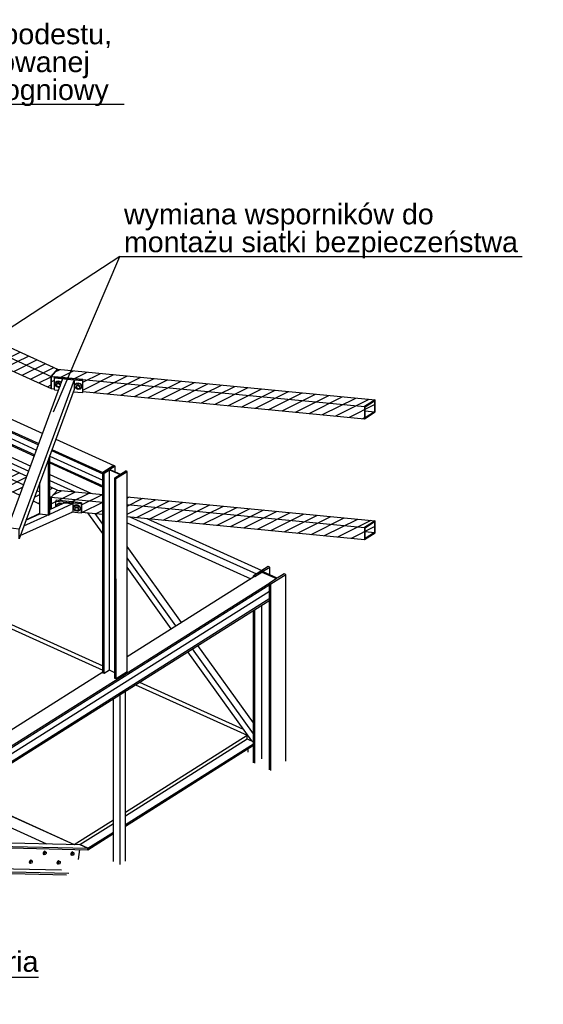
# Model space of a CAD drawing. Header units: millimetres. Extents: x 30 to 140409, y 21 to 10629.
# Tile 33 of 37: x 99561 to 103227, y 693 to 7585. Entities that reach past the tile are written whole.
import ezdxf

# ---------------------------------------------------------------- set-up
doc = ezdxf.new("R2010")
doc.units = ezdxf.units.MM
doc.styles.add('Arial', font='ARIAL.TTF', dxfattribs={"height": 0.2})
pattern_1 = [(26.565, (100143.35, 4207.98), (-56.1266, 28.0633), [])]
pattern_2 = [(26.565, (95038.09, 6308.27), (-56.1266, 28.0633), [])]
pattern_3 = [(26.565, (95869.993, 6778.32), (-56.1266, 28.0633), [])]

# ---------------------------------------------------------------- blocks, each defined once
blk = doc.blocks.new('Unknown-12 - 4897')
at = {"color": 5}
blk.add_line((98468.6, 882.7), (99691.6, 882.7), dxfattribs=at)
at = {"color": 5, "style": 'Arial'}
for s, height, p in [('Aksonometria', 143.262, (98468.6, 920.2)), ('1:50', 143.26, (98885.4, 695.2))]:
    blk.add_text(s, height=height, dxfattribs=at).set_placement(p)
blk = doc.blocks.new('Part-4901 - 4897')
at = {"color": 7}
for p, q in [((98737.7, 4833.1), (98769.4, 4853)), ((98737.7, 4825.4), (99624.5, 4424.9)), ((98769.4, 4853), (99637.7, 4460.9)), ((99771.1, 4400.6), (100059.8, 4270.3)), ((99771.1, 4358.7), (99941.6, 4281.7)), ((100332.6, 4105.1), (101218, 3705.3)), ((100450.8, 4093.7), (101256.8, 3729.7)), ((100312.5, 4063.5), (101178.7, 3672.3))]:
    blk.add_line(p, q, dxfattribs=at)
blk = doc.blocks.new('Bolt-5027 - 4897')
at = {"color": 7}
for p, q in [((99725.8, 1753.6), (99724.8, 1747.9)), ((99724.8, 1747.9), (99725.8, 1743.5)), ((99728.6, 1759.1), (99725.8, 1753.6)), ((99725.8, 1743.5), (99728.6, 1741.6)), ((99726.7, 1747.1), (99727.7, 1752.8)), ((99727.7, 1742.6), (99726.7, 1747.1)), ((99727.7, 1752.8), (99730.5, 1758.3)), ((99730.5, 1740.7), (99727.7, 1742.6)), ((99732.5, 1763), (99728.6, 1759.1)), ((99734.4, 1760.7), (99728.6, 1752.7)), ((99728.6, 1752.7), (99728.6, 1743.9)), ((99728.6, 1752.7), (99734.3, 1750.1)), ((99728.6, 1743.9), (99734.3, 1741.3)), ((99728.6, 1741.6), (99730.5, 1740.7)), ((99730.5, 1758.3), (99734.4, 1762.1)), ((99733.7, 1741.6), (99730.5, 1740.7)), ((99736.4, 1764), (99732.5, 1763)), ((99734.3, 1750.1), (99740.1, 1758.1)), ((99734.3, 1741.3), (99734.3, 1750.1)), ((99740.1, 1740.6), (99734.3, 1741.3)), ((99734.4, 1762.1), (99738.3, 1763.2)), ((99740.2, 1760), (99734.4, 1760.7)), ((99734.4, 1760.7), (99740.1, 1758.1)), ((99736.4, 1764), (99738.3, 1763.2)), ((99738.3, 1763.2), (99741.1, 1761.2)), ((99740.1, 1758.1), (99746, 1757.4)), ((99746, 1748.6), (99740.1, 1740.6)), ((99740.2, 1760), (99746, 1757.4)), ((99741.1, 1761.2), (99741.6, 1759.4)), ((99746, 1757.4), (99746, 1748.6))]:
    blk.add_line(p, q, dxfattribs=at)
blk = doc.blocks.new('Part-4899 - 4897')
at = {"color": 7}
for p, q in [((101300.9, 3757.6), (101197.6, 3692.4)), ((101261.8, 3722.2), (101310.9, 3753.1)), ((101364, 3676), (101261.8, 3722.2)), ((101310.9, 3753.1), (101300.9, 3757.6)), ((101310.9, 3700), (101310.9, 3753.1)), ((101197.6, 3692.4), (101207.5, 3688)), ((101197.6, 3684.2), (101197.6, 3692.4)), ((101207.5, 3688), (101256.6, 3718.9)), ((101256.6, 3718.9), (101358.9, 3672.7)), ((101256.6, 3718.1), (101256.6, 3718.9)), ((101358.9, 3672.7), (101309.8, 3641.8)), ((101319.7, 3637.3), (101423.1, 3702.4)), ((101413.1, 3706.9), (101364, 3676)), ((101423.1, 3702.4), (101413.1, 3706.9)), ((101423.2, 2394.1), (101423.1, 3702.4)), ((101309.8, 3641.8), (101319.7, 3637.3)), ((101309.8, 3533.5), (101309.8, 3629.1)), ((101319.8, 2328.9), (101319.7, 3637.3)), ((101309.9, 2333.4), (101309.8, 3520.9)), ((101197.7, 2384.1), (101197.6, 3450.2)), ((101207.7, 2379.6), (101207.5, 3456.4)), ((101256.8, 2410.5), (101256.6, 3487.4))]:
    blk.add_line(p, q, dxfattribs=at)
blk = doc.blocks.new('Bolt-5028 - 4897')
at = {"color": 7}
for p, q in [((99628.9, 1692.6), (99627.8, 1686.8)), ((99627.8, 1686.8), (99628.9, 1682.4)), ((99631.7, 1698.1), (99628.9, 1692.6)), ((99628.9, 1682.4), (99631.7, 1680.5)), ((99629.7, 1686), (99630.8, 1691.7)), ((99630.8, 1681.5), (99629.7, 1686)), ((99630.8, 1691.7), (99633.6, 1697.2)), ((99633.6, 1679.6), (99630.8, 1681.5)), ((99635.6, 1701.9), (99631.7, 1698.1)), ((99637.5, 1699.6), (99631.7, 1691.6)), ((99631.7, 1691.6), (99631.7, 1682.8)), ((99631.7, 1691.6), (99637.4, 1689)), ((99631.7, 1682.8), (99637.4, 1680.2)), ((99631.7, 1680.5), (99633.6, 1679.6)), ((99633.6, 1697.2), (99637.5, 1701)), ((99636.7, 1680.5), (99633.6, 1679.6)), ((99639.5, 1702.9), (99635.6, 1701.9)), ((99637.4, 1689), (99643.2, 1697.1)), ((99637.4, 1680.2), (99637.4, 1689)), ((99643.2, 1679.5), (99637.4, 1680.2)), ((99637.5, 1701), (99641.4, 1702.1)), ((99643.3, 1698.9), (99637.5, 1699.6)), ((99637.5, 1699.6), (99643.2, 1697.1)), ((99639.5, 1702.9), (99641.4, 1702.1)), ((99641.4, 1702.1), (99644.2, 1700.2)), ((99643.2, 1697.1), (99649, 1696.3)), ((99649, 1687.5), (99643.2, 1679.5)), ((99643.3, 1698.9), (99649, 1696.3)), ((99644.2, 1700.2), (99644.6, 1698.3)), ((99649, 1696.3), (99649, 1687.5))]:
    blk.add_line(p, q, dxfattribs=at)
blk = doc.blocks.new('Part-4900 - 4897')
at = {"color": 7}
for p, q in [((99006.9, 3575.7), (100143.5, 3062.4)), ((100399.2, 2946.9), (101125.9, 2618.8)), ((101154, 2550.2), (101197.7, 2530.4))]:
    blk.add_line(p, q, dxfattribs=at)
blk = doc.blocks.new('Part-4905 - 4897')
at = {"color": 7}
for p, q in [((98779.8, 3597.6), (97614.7, 2863.1)), ((98920.9, 3584), (100143.5, 3031.9)), ((100371, 2929.1), (101154, 2575.6)), ((97614.7, 2863.1), (98816.5, 2320.4)), ((97614.7, 2863.1), (97614.7, 2837.8)), ((97614.7, 2837.8), (98757.1, 2321.9)), ((100301, 2037.9), (101154, 2575.6)), ((101154, 2550.2), (101154, 2575.6)), ((100301, 2012.5), (101154, 2550.2)), ((99408.3, 2053.2), (99942.5, 1811.9)), ((99942.5, 1811.9), (100216.4, 1984.6)), ((99981.1, 1810.9), (100216.4, 1959.2)), ((99942.5, 1811.8), (99942.5, 1811.9))]:
    blk.add_line(p, q, dxfattribs=at)
blk = doc.blocks.new('Part-4910 - 4897')
at = {"color": 7}
for p, q in [((100216.5, 1691.2), (100216.3, 2831.6)), ((100300.9, 2884.9), (100262.1, 2860.5)), ((100262.1, 2860.5), (100262.3, 1670.5)), ((100301, 1695), (100300.9, 2884.9))]:
    blk.add_line(p, q, dxfattribs=at)
blk = doc.blocks.new('Part-4916 - 4897')
at = {"color": 7}
for p, q in [((100143.4, 3987.5), (100038.5, 4133.5)), ((100143.4, 4054.1), (100089.9, 4128.6)), ((100693.4, 3366.4), (100312.5, 3896.9)), ((100654.6, 3341.9), (100312.5, 3818.4)), ((100621.7, 3321.2), (100312.5, 3751.8)), ((101197.7, 2585.3), (100770.2, 3180.8)), ((101197.7, 2663.8), (100809, 3205.2)), ((101185.3, 2536.1), (100737.3, 3160.1)), ((101185.3, 2536.1), (101197.7, 2530.4))]:
    blk.add_line(p, q, dxfattribs=at)
blk = doc.blocks.new('Part-4917 - 4897')
at = {"color": 7}
for p, q in [((99771.1, 4160.6), (99773.9, 4161.9)), ((99605.7, 4084.9), (99701.4, 4131.8)), ((99685.3, 4118.5), (99701.4, 4126.4)), ((98791.3, 3685.8), (99475.9, 4021.4)), ((98800.6, 3684.9), (99473.7, 4014.8)), ((98914.2, 3674), (99446.7, 3935))]:
    blk.add_line(p, q, dxfattribs=at)
blk = doc.blocks.new('Part-4918 - 4897')
at = {"color": 7}
for p, q in [((100312.6, 3126.4), (101205.2, 3689)), ((101208.3, 3687.6), (101205.2, 3689)), ((101256.7, 3718.2), (101208.3, 3687.6)), ((101357.5, 3672.7), (101256.7, 3718.2)), ((101309, 3642.1), (101357.5, 3672.7)), ((101357.5, 3671.8), (101357.5, 3672.7)), ((101312.1, 3640.7), (97966.3, 1531.8)), ((97966.3, 1521.7), (101312.1, 3630.6)), ((97966.3, 1478.4), (101309.8, 3585.9)), ((101312.1, 3640.7), (101309, 3642.1)), ((101312.1, 3630.6), (101312.1, 3640.7)), ((101312.1, 3532.5), (97966.3, 1423.5)), ((97966.3, 1413.4), (101312.1, 3522.3)), ((101309, 3533.9), (101309.8, 3534.3)), ((101312.1, 3532.5), (101309, 3533.9)), ((101312.1, 3522.3), (101312.1, 3532.5)), ((97854.1, 1576.7), (100143.5, 3019.8)), ((97854.9, 1573.9), (97821.4, 1552.8)), ((97854.1, 1574.2), (97854.9, 1573.9))]:
    blk.add_line(p, q, dxfattribs=at)
blk = doc.blocks.new('Part-4920 - 4897')
at = {"color": 7}
for p, q in [((100143.3, 4415.5), (100220.9, 4464.4)), ((100143.5, 3011.5), (100143.3, 4415.5)), ((100143.3, 4415.5), (100151.7, 4411.7)), ((100151.7, 4411.7), (100188.4, 4434.8)), ((100151.9, 3007.7), (100151.7, 4411.7)), ((100188.6, 3030.8), (100188.4, 4434.8)), ((100188.4, 4434.8), (100263.2, 4401)), ((100229.3, 4460.6), (100192.6, 4437.5)), ((100192.6, 4437.5), (100267.4, 4403.7)), ((100229.3, 4460.6), (100220.9, 4464.4)), ((100229.3, 4420.9), (100229.3, 4460.6)), ((100234.9, 4374.1), (100312.4, 4423)), ((100267.4, 4403.7), (100304, 4426.8)), ((100312.4, 4423), (100304, 4426.8)), ((100312.6, 3019), (100312.4, 4423)), ((100226.5, 4377.9), (100263.2, 4401)), ((100226.7, 2973.9), (100226.5, 4377.9)), ((100226.5, 4377.9), (100234.9, 4374.1)), ((100235.1, 2970.1), (100234.9, 4374.1)), ((100151.9, 3007.7), (100143.5, 3011.5)), ((100188.6, 3030.8), (100151.9, 3007.7)), ((100226.7, 3013.6), (100188.6, 3030.8)), ((100235.1, 2970.1), (100226.7, 2973.9)), ((100312.6, 3019), (100235.1, 2970.1))]:
    blk.add_line(p, q, dxfattribs=at)
blk = doc.blocks.new('Part-4921 - 4897')
at = {"color": 7}
for p, q in [((97704.7, 5516.7), (98627.2, 5100.1)), ((97696.1, 5511.3), (98596.4, 5104.8)), ((98694.5, 5153.6), (98694.6, 5153.6)), ((98909.6, 4963.3), (99692.6, 4609.7)), ((98918.7, 4968.5), (99695.5, 4617.7)), ((99001.3, 5015.1), (99722, 4689.6)), ((98818.9, 4912.1), (99663.5, 4530.7)), ((98828.1, 4917.3), (99666.4, 4538.7)), ((98867.1, 4939.3), (99678.9, 4572.7)), ((99813.3, 4648.4), (100220.9, 4464.4)), ((99783.9, 4568.5), (100143.3, 4406.2)), ((99786.8, 4576.5), (100143.3, 4415.5)), ((99771.2, 4531), (100143.3, 4363)), ((99771.2, 4491.4), (100143.3, 4323.3)), ((99771.2, 4482.1), (100143.3, 4314)), ((100220.9, 4464.4), (100143.3, 4415.5)), ((100143.3, 4415.5), (100143.3, 4406.2)), ((100143.3, 4314), (100143.3, 4323.3))]:
    blk.add_line(p, q, dxfattribs=at)
blk = doc.blocks.new('Part-5010 - 4897')
at = {"color": 7}
for p, q in [((97848.9, 1862.4), (98290.5, 1851.7)), ((97906.1, 1836.6), (97848.9, 1862.4)), ((97904.4, 1825.7), (97906.1, 1836.6)), ((97904.4, 1825.7), (98236.5, 1817.7)), ((97906.1, 1836.6), (98253.1, 1828.2)), ((98594, 1809.1), (100036.7, 1774.2)), ((98610.6, 1819.5), (100038.5, 1785)), ((98648, 1843.1), (99981.3, 1810.9)), ((99981.3, 1810.9), (100038.5, 1785)), ((97826.6, 1681.9), (97843.7, 1787.5)), ((99971.4, 1707.3), (99982.5, 1775.5)), ((100038.5, 1785), (100036.7, 1774.2)), ((97877.4, 1659), (97826.6, 1681.9)), ((97826.6, 1681.9), (98013.9, 1677.4)), ((97875.6, 1648.2), (97877.4, 1659)), ((97877.4, 1659), (97980.7, 1656.5)), ((98371.5, 1668.8), (99853.5, 1633)), ((97875.6, 1648.2), (97964.1, 1646)), ((98321.7, 1637.4), (99887.6, 1599.6)), ((98338.3, 1647.9), (99904.2, 1610))]:
    blk.add_line(p, q, dxfattribs=at)
blk = doc.blocks.new('Part-5012 - 4897')
at = {"color": 7}
for p, q in [((100301, 2012.4), (101154.1, 2550)), ((100301, 1950.5), (101197.7, 2515.6)), ((100301, 1940.7), (101197.7, 2505.9)), ((101154.1, 2550), (101197.7, 2530.3)), ((101160.6, 2456.7), (101160.6, 2482.5)), ((99981.3, 1810.9), (100216.4, 1959.1)), ((100036.7, 1774.2), (100216.4, 1887.4)), ((100038.5, 1785), (100216.4, 1897.2)), ((100038.5, 1785), (99981.3, 1810.9)), ((99971.4, 1707.3), (99982.5, 1775.5)), ((100036.7, 1774.2), (100038.5, 1785))]:
    blk.add_line(p, q, dxfattribs=at)
blk = doc.blocks.new('Part-5015 - 4897')
at = {"color": 7}
for p, q in [((98797.4, 2246.3), (98874, 2294.6)), ((98874, 2294.6), (98943.3, 2263.2)), ((99159.6, 2165.5), (99942.5, 1811.8))]:
    blk.add_line(p, q, dxfattribs=at)
blk = doc.blocks.new('Bolt-5020 - 4897')
at = {"color": 7}
for p, q in [((99919.6, 1749), (99918.6, 1743.2)), ((99918.6, 1743.2), (99919.6, 1738.8)), ((99922.5, 1754.5), (99919.6, 1749)), ((99919.6, 1738.8), (99922.5, 1736.9)), ((99920.5, 1742.4), (99921.5, 1748.1)), ((99921.5, 1737.9), (99920.5, 1742.4)), ((99921.5, 1748.1), (99924.4, 1753.6)), ((99924.4, 1736), (99921.5, 1737.9)), ((99928.3, 1756), (99922.4, 1748)), ((99922.4, 1748), (99922.4, 1739.2)), ((99922.4, 1748), (99928.2, 1745.4)), ((99922.4, 1739.2), (99928.2, 1736.6)), ((99926.4, 1758.3), (99922.5, 1754.5)), ((99922.5, 1736.9), (99924.4, 1736)), ((99924.4, 1753.6), (99928.3, 1757.4)), ((99927.5, 1736.9), (99924.4, 1736)), ((99930.2, 1759.4), (99926.4, 1758.3)), ((99928.2, 1745.4), (99934, 1753.5)), ((99928.2, 1736.6), (99928.2, 1745.4)), ((99934, 1735.9), (99928.2, 1736.6)), ((99928.3, 1757.4), (99932.1, 1758.5)), ((99934.1, 1755.3), (99928.3, 1756)), ((99928.3, 1756), (99934, 1753.5)), ((99930.2, 1759.4), (99932.1, 1758.5)), ((99932.1, 1758.5), (99935, 1756.6)), ((99934, 1753.5), (99939.8, 1752.7)), ((99939.8, 1743.9), (99934, 1735.9)), ((99934.1, 1755.3), (99939.8, 1752.7)), ((99935, 1756.6), (99935.4, 1754.7)), ((99939.8, 1752.7), (99939.8, 1743.9))]:
    blk.add_line(p, q, dxfattribs=at)
blk = doc.blocks.new('Bolt-5021 - 4897')
at = {"color": 7}
for p, q in [((99822.7, 1687.9), (99821.7, 1682.1)), ((99821.7, 1682.1), (99822.7, 1677.7)), ((99825.6, 1693.4), (99822.7, 1687.9)), ((99822.7, 1677.7), (99825.6, 1675.8)), ((99823.6, 1681.3), (99824.6, 1687)), ((99824.6, 1676.9), (99823.6, 1681.3)), ((99824.6, 1687), (99827.5, 1692.5)), ((99827.5, 1674.9), (99824.6, 1676.9)), ((99831.3, 1695), (99825.5, 1686.9)), ((99825.5, 1686.9), (99825.5, 1678.1)), ((99825.5, 1686.9), (99831.2, 1684.3)), ((99825.5, 1678.1), (99831.2, 1675.5)), ((99829.4, 1697.2), (99825.6, 1693.4)), ((99825.6, 1675.8), (99827.5, 1674.9)), ((99827.5, 1692.5), (99831.3, 1696.3)), ((99830.6, 1675.8), (99827.5, 1674.9)), ((99833.3, 1698.3), (99829.4, 1697.2)), ((99831.2, 1684.3), (99837.1, 1692.4)), ((99831.2, 1675.5), (99831.2, 1684.3)), ((99837.1, 1674.8), (99831.2, 1675.5)), ((99831.3, 1696.3), (99835.2, 1697.4)), ((99837.2, 1694.2), (99831.3, 1695)), ((99831.3, 1695), (99837.1, 1692.4)), ((99833.3, 1698.3), (99835.2, 1697.4)), ((99835.2, 1697.4), (99838.1, 1695.5)), ((99837.1, 1692.4), (99842.9, 1691.6)), ((99842.9, 1682.9), (99837.1, 1674.8)), ((99837.2, 1694.2), (99842.9, 1691.6)), ((99838.1, 1695.5), (99838.5, 1693.6)), ((99842.9, 1691.6), (99842.9, 1682.9))]:
    blk.add_line(p, q, dxfattribs=at)
blk = doc.blocks.new('Part-5022 - 4897')
at = {"color": 7}
for p, q in [((98603.6, 2251), (98680.2, 2299.2)), ((98680.2, 2299.2), (98866.7, 2215)), ((99083, 2117.3), (99748.6, 1816.5))]:
    blk.add_line(p, q, dxfattribs=at)
blk = doc.blocks.new('Part-5513 - 4897')
at = {"color": 7}
for p, q in [((99477.9, 4027.1), (99863.2, 5072.7)), ((99941.9, 5065.1), (99556.6, 4019.5)), ((99863.2, 5072.7), (99941.9, 5065.1)), ((99941.9, 5065.1), (99941.9, 4997.4)), ((99941.9, 4997.4), (99556.2, 3950.8)), ((99556.6, 4019.5), (99477.9, 4027.1)), ((99556.2, 3950.8), (99556.6, 4019.5))]:
    blk.add_line(p, q, dxfattribs=at)
blk = doc.blocks.new('Part-5521 - 4897')
at = {"color": 7}
for p, q in [((99804.1, 5078.4), (99806.3, 5084.7)), ((99804.1, 5078.4), (99941.9, 5065.1)), ((99804.1, 4993.8), (99804.1, 5078.4)), ((100003.1, 5065.7), (99806.3, 5084.7)), ((99941.9, 5065.1), (100000.9, 5059.4)), ((100003.1, 5065.7), (100000.9, 5059.4)), ((100000.9, 5059.4), (100000.9, 4974.8)), ((100003.1, 4981.1), (100003.1, 5065.7)), ((99804.1, 4993.8), (99833.1, 4991)), ((99935.9, 4981.1), (100000.9, 4974.8)), ((100000.9, 4974.8), (100003.1, 4981.1))]:
    blk.add_line(p, q, dxfattribs=at)
blk = doc.blocks.new('Part-5515 - 4897')
at = {"color": 7}
for p, q in [((99760.5, 4505.1), (99760.4, 4117.5)), ((99771.1, 4122.3), (99771.2, 4534)), ((99701.4, 4123.2), (99701.4, 4344.8)), ((99760.4, 4117.5), (99701.4, 4123.2)), ((99760.4, 4117.5), (99771.1, 4122.3))]:
    blk.add_line(p, q, dxfattribs=at)
blk = doc.blocks.new('Part-5525 - 4897')
at = {"color": 7}
for p, q in [((99816, 4221.3), (99813.9, 4215)), ((99813.9, 4215), (99991, 4197.9)), ((99813.9, 4177.2), (99813.9, 4215)), ((99993.2, 4204.2), (99816, 4221.3)), ((99991, 4130.2), (99922.6, 4136.9)), ((99991, 4197.9), (99993.2, 4204.2)), ((99991, 4197.9), (99991, 4130.2)), ((99993.2, 4136.5), (99991, 4130.2)), ((99993.2, 4204.2), (99993.2, 4136.5))]:
    blk.add_line(p, q, dxfattribs=at)
blk = doc.blocks.new('Part-5452 - 4897')
h = blk.add_hatch()
h.set_pattern_fill('', color=96, scale=50, style=0, pattern_type=0)
h.set_pattern_definition([(26.565, (101974.99, 4799.175), (-56.1266, 28.0633), [])])
h.paths.add_polyline_path([(101975, 4792.2), (101975, 4799.2), (101978.7, 4798.8), (102045.9, 4841.1), (102045.9, 4917.3), (102040, 4917.8), (102049.6, 4923.8), (99825.9, 5138.6), (99781.7, 5088.7), (99781.7, 5054.1), (99781.7, 5088.7), (99781.7, 5004.1), (99804.1, 5001.9), (99804.1, 5008.9), (99804.1, 5033.7), (99804.1, 5078.4), (99806.3, 5084.7), (100003.1, 5065.7), (100003.1, 4982.7)])
h = blk.add_hatch(color=6)
h.paths.add_polyline_path([(102049.6, 4923.8), (101975, 4876.8), (101975, 4792.2), (102049.6, 4839.3)])
h.paths.add_polyline_path([(101978.7, 4798.8), (101978.7, 4874.9), (102045.9, 4917.3), (102045.9, 4841.1)])
at = {"color": 96}
for p, q in [((99781.7, 5088.7), (99825.9, 5138.6)), ((99825.9, 5138.6), (102049.6, 4923.8)), ((99781.7, 5004.1), (99781.7, 5088.7)), ((99781.7, 5088.7), (101975, 4876.8)), ((99781.7, 5004.1), (99804.1, 5001.9)), ((100003.1, 4982.7), (101975, 4792.2)), ((102049.6, 4923.8), (101975, 4876.8)), ((101978.7, 4874.9), (102045.9, 4917.3)), ((102045.9, 4917.3), (102045.9, 4841.1)), ((102049.6, 4839.3), (102049.6, 4923.8)), ((101975, 4876.8), (101975, 4792.2)), ((101975, 4792.2), (102049.6, 4839.3)), ((101978.7, 4798.8), (101978.7, 4874.9)), ((101978.7, 4847.6), (102045.9, 4841.1)), ((102045.9, 4841.1), (101978.7, 4798.8))]:
    blk.add_line(p, q, dxfattribs=at)
blk = doc.blocks.new('Part-5450 - 4897')
h = blk.add_hatch()
h.set_pattern_fill('', color=96, scale=50, style=0, pattern_type=0)
h.set_pattern_definition(pattern_1)
h.paths.add_polyline_path([(100143.4, 4123.4), (100143.3, 4208), (100143.3, 4262.2), (99826, 4292.9), (99781.8, 4242.9), (99781.8, 4162.6), (99786.7, 4164.8), (99813.9, 4177.2), (99813.9, 4198.8), (99813.9, 4215), (99816, 4221.3), (99823.8, 4220.6), (99993.2, 4204.2), (99993.2, 4193.7), (99993.2, 4137.9)])
h = blk.add_hatch()
h.set_pattern_fill('', color=96, scale=50, style=0, pattern_type=0)
h.set_pattern_definition(pattern_1)
h.paths.add_polyline_path([(101975.1, 3946.5), (101975.1, 3953.4), (101978.8, 3953), (102046, 3995.4), (102046, 4071.5), (102040.1, 4072), (102049.7, 4078.1), (100312.5, 4245.9), (100312.5, 4198.8), (100312.5, 4162.8), (100312.5, 4144.9), (100312.5, 4114), (100312.5, 4107.1)])
h = blk.add_hatch(color=6)
h.paths.add_polyline_path([(102049.7, 4078.1), (101975.1, 4031), (101975.1, 3946.5), (102049.7, 3993.5)])
h.paths.add_polyline_path([(101978.8, 3953), (101978.8, 4029.2), (102046, 4071.5), (102046, 3995.4)])
at = {"color": 96}
for p, q in [((99781.8, 4242.9), (99826, 4292.9)), ((99826, 4292.9), (100143.3, 4262.2)), ((99781.8, 4162.6), (99781.8, 4242.9)), ((99781.8, 4242.9), (100143.3, 4208)), ((100312.5, 4245.9), (102049.7, 4078.1)), ((99993.2, 4137.9), (100143.4, 4123.4)), ((100312.5, 4191.6), (101975.1, 4031)), ((100312.5, 4107.1), (101975.1, 3946.5)), ((102049.7, 4078.1), (101975.1, 4031)), ((101978.8, 4029.2), (102046, 4071.5)), ((102046, 4071.5), (102046, 3995.4)), ((102049.7, 3993.5), (102049.7, 4078.1)), ((101975.1, 4031), (101975.1, 3946.5)), ((101978.8, 3953), (101978.8, 4029.2)), ((101978.8, 4001.9), (102046, 3995.4)), ((101975.1, 3946.5), (102049.7, 3993.5)), ((102046, 3995.4), (101978.8, 3953))]:
    blk.add_line(p, q, dxfattribs=at)
blk = doc.blocks.new('Part-5449 - 4897')
h = blk.add_hatch()
h.set_pattern_fill('', color=96, scale=50, style=0, pattern_type=0)
h.set_pattern_definition(pattern_2)
h.paths.add_polyline_path([(95030.5, 6304), (95038.1, 6308.3), (95100, 6343.2), (95113.7, 6351), (95182.4, 6389.8), (95104.5, 6425), (95039.9, 6384.3), (94963.6, 6418.8), (94963.5, 6488.7), (94887.1, 6523.2), (94802, 6491.7), (94802, 6435.5), (94817.8, 6434.6), (94817.8, 6457.9), (94825.6, 6462.8), (94963, 6400.7), (94963, 6384.3), (94963, 6342.2), (94963, 6334.5)])
h = blk.add_hatch()
h.set_pattern_fill('', color=96, scale=50, style=0, pattern_type=0)
h.set_pattern_definition(pattern_2)
h.paths.add_polyline_path([(95969, 5946.4), (95985.9, 5957.1), (96048.3, 5996.4), (95985.9, 5957.1)])
h = blk.add_hatch()
h.set_pattern_fill('', color=96, scale=50, style=0, pattern_type=0)
h.set_pattern_definition(pattern_2)
h.paths.add_polyline_path([(95972.8, 5944.7), (95977.4, 5947.6), (96047.2, 5991.6), (96054.4, 5996.1), (96053.7, 5996.4), (96006.2, 5966.5), (95976.2, 5947.6), (95972.2, 5945)])
h = blk.add_hatch()
h.set_pattern_fill('', color=96, scale=50, style=0, pattern_type=0)
h.set_pattern_definition(pattern_2)
h.paths.add_polyline_path([(96678.6, 5559.7), (96723, 5587.7), (96722, 5587.8), (96677.9, 5560)])
h = blk.add_hatch()
h.set_pattern_fill('', color=96, scale=50, style=0, pattern_type=0)
h.set_pattern_definition(pattern_2)
h.paths.add_polyline_path([(96816.8, 5646.8), (96821.4, 5649.7), (96820.7, 5650), (96816.8, 5647.5)])
h = blk.add_hatch()
h.set_pattern_fill('', color=96, scale=50, style=0, pattern_type=0)
h.set_pattern_definition(pattern_2)
h.paths.add_polyline_path([(97502.6, 5241.3), (97502.6, 5258.3), (97502.6, 5272.2), (97502.6, 5321.6), (97474.1, 5285), (97466.1, 5274.7), (97456.3, 5262.2)])
h = blk.add_hatch()
h.set_pattern_fill('', color=96, scale=50, style=0, pattern_type=0)
h.set_pattern_definition(pattern_2)
h.paths.add_polyline_path([(98265.9, 4896.5), (98281.7, 4906.4), (98352, 4950.8), (98359.2, 4955.3), (97671.7, 5265.7), (97671.7, 5258), (97671.7, 5181.9), (97671.7, 5164.9)])
h = blk.add_hatch()
h.set_pattern_fill('', color=96, scale=50, style=0, pattern_type=0)
h.set_pattern_definition(pattern_2)
h.paths.add_polyline_path([(98451.4, 4874.2), (98474.1, 4903.4), (98451.4, 4913.6)])
h = blk.add_hatch()
h.set_pattern_fill('', color=96, scale=50, style=0, pattern_type=0)
h.set_pattern_definition(pattern_2)
h.paths.add_polyline_path([(98380.9, 4844.5), (98380.9, 4861.6), (98380.9, 4885.4), (98371.8, 4879.7), (98343.2, 4861.6)])
h = blk.add_hatch()
h.set_pattern_fill('', color=96, scale=50, style=0, pattern_type=0)
h.set_pattern_definition(pattern_2)
h.paths.add_polyline_path([(98653.2, 4668), (98653.2, 4675.7), (98653.2, 4738.7), (98653.1, 4797.6), (98653.1, 4818.4), (98649.6, 4816.4), (98616.4, 4797.6), (98592, 4766.3), (98570.5, 4738.7), (98551.3, 4714)])
h = blk.add_hatch()
h.set_pattern_fill('', color=96, scale=50, style=0, pattern_type=0)
h.set_pattern_definition(pattern_2)
h.paths.add_polyline_path([(99562.7, 4257.3), (99565.2, 4263.9), (99585, 4317.9), (99589.4, 4329.8), (99611.5, 4389.7), (98737.7, 4784.3), (98737.7, 4714.4), (98737.7, 4700.5), (98737.7, 4629.8), (99156.1, 4440.9), (99244.7, 4435.9), (99244.7, 4459.1), (99252.5, 4464), (99389.9, 4402), (99389.9, 4335.3)])
h = blk.add_hatch()
h.set_pattern_fill('', color=96, scale=50, style=0, pattern_type=0)
h.set_pattern_definition(pattern_2)
h.paths.add_polyline_path([(99701.4, 4194.7), (99701.4, 4257.3), (99701.4, 4265.3), (99701.4, 4341.4), (99701.4, 4344.8), (99680.7, 4288.6), (99676.3, 4276.6), (99656.4, 4222.7), (99654, 4216.1)])
h = blk.add_hatch()
h.set_pattern_fill('', color=96, scale=50, style=0, pattern_type=0)
h.set_pattern_definition(pattern_2)
h.paths.add_polyline_path([(99777.2, 4160.4), (99781.8, 4162.6), (99781.8, 4222.7), (99781.8, 4229), (99781.8, 4242.9), (99781.8, 4217), (99781.8, 4242.9), (99826, 4292.9), (99771.1, 4317.6), (99771.1, 4247.7), (99771.1, 4233.8), (99771.1, 4170.9), (99771.1, 4163.2)])
at = {"color": 96}
for p, q in [((94802, 6491.7), (94887.1, 6523.2)), ((94802, 6435.5), (94802, 6491.7)), ((94802, 6491.7), (95113.7, 6351)), ((94887.1, 6523.2), (94963.5, 6488.7)), ((95104.5, 6425), (95182.4, 6389.8)), ((94963, 6334.5), (95030.5, 6304)), ((95989.1, 5955.7), (95989.7, 5955.4)), ((96053.7, 5996.4), (96054.4, 5996.1)), ((96820.7, 5650), (96821.4, 5649.7)), ((96677.9, 5560), (96678.6, 5559.7)), ((97474.1, 5285), (97502.6, 5272.2)), ((97671.7, 5265.7), (98359.2, 4955.3)), ((97671.7, 5195.8), (98294.5, 4914.5)), ((98451.4, 4913.6), (98474.1, 4903.4)), ((98371.8, 4879.7), (98380.9, 4875.5)), ((98600, 4776.6), (98653.1, 4752.6)), ((98737.7, 4784.3), (99611.5, 4389.7)), ((98551.3, 4714), (98653.2, 4668)), ((98737.7, 4714.4), (99589.4, 4329.8)), ((98737.7, 4629.8), (99156.1, 4440.9)), ((99389.9, 4335.3), (99562.7, 4257.3)), ((99680.7, 4288.6), (99701.4, 4279.2)), ((99771.1, 4317.6), (99826, 4292.9)), ((99826, 4292.9), (99781.8, 4242.9)), ((99654, 4216.1), (99701.4, 4194.7)), ((99771.1, 4247.7), (99781.8, 4242.9)), ((99781.8, 4242.9), (99781.8, 4162.6)), ((99771.1, 4163.2), (99777.2, 4160.4))]:
    blk.add_line(p, q, dxfattribs=at)
blk = doc.blocks.new('Part-5451 - 4897')
h = blk.add_hatch()
h.set_pattern_fill('', color=96, scale=50, style=0, pattern_type=0)
h.set_pattern_definition(pattern_3)
h.paths.add_polyline_path([(95862.4, 6774), (95870, 6778.3), (95890.2, 6789.7), (95890.1, 6832.1), (95890.1, 6836.2), (95897.9, 6841.1), (96003, 6793.6), (96061.8, 6830.7), (96069, 6835.2), (94887, 7369), (94801.9, 7337.5), (94801.9, 7334.7), (94801.9, 7333.7), (94801.9, 7332.2), (94801.9, 7280.5), (94802.5, 7280.9), (94802.5, 7327.4), (94810.3, 7332.2), (94882.8, 7299.5), (94962.9, 7263.3), (94962.9, 7250.9), (94963, 7187.9), (94963, 7180.2), (94963.5, 7180), (95039.8, 7145.5)])
h = blk.add_hatch()
h.set_pattern_fill('', color=96, scale=50, style=0, pattern_type=0)
h.set_pattern_definition(pattern_3)
h.paths.add_polyline_path([(96693.2, 6398.8), (96758.5, 6440), (96769.1, 6446.7), (96768.4, 6447), (96757.4, 6440), (96699.7, 6403.6), (96692.6, 6399.1)])
h = blk.add_hatch()
h.set_pattern_fill('', color=96, scale=50, style=0, pattern_type=0)
h.set_pattern_definition(pattern_3)
h.paths.add_polyline_path([(97460.3, 6052.4), (97467.4, 6056.9), (97525.6, 6093.6), (97536.2, 6100.3), (97535.5, 6100.6), (97491.8, 6073.1), (97466.7, 6057.2), (97459.6, 6052.7)])
h = blk.add_hatch()
h.set_pattern_fill('', color=96, scale=50, style=0, pattern_type=0)
h.set_pattern_definition(pattern_3)
h.paths.add_polyline_path([(98049.7, 5928.6), (98053.8, 5931.2), (98060.9, 5935.7), (97997.9, 5964.1), (97997.9, 5935.7), (97997.9, 5932.7), (98015.7, 5943.9)])
h = blk.add_hatch()
h.set_pattern_fill('', color=96, scale=50, style=0, pattern_type=0)
h.set_pattern_definition(pattern_3)
h.paths.add_polyline_path([(99152.9, 5442.6), (99088.2, 5401.8), (99010.1, 5352.6), (99017.3, 5357.1), (99075.4, 5393.7), (99141.6, 5435.4), (99198.8, 5409.6), (99198.8, 5399.8), (99154.5, 5371.9), (99148.1, 5367.8), (99148.1, 5290.3), (99209.4, 5262.6), (99217, 5266.8), (99236.9, 5278.1), (99236.9, 5320.8), (99236.9, 5324.6), (99244.7, 5329.5), (99397.3, 5260.6), (99397.3, 5177.7), (99781.7, 5004.1), (99781.7, 5011.8), (99781.7, 5074.8), (99781.7, 5088.7), (99781.7, 5067.5), (99781.7, 5088.7), (99825.9, 5138.6)])
at = {"color": 96}
for p, q in [((94801.9, 7337.5), (94887, 7369)), ((94801.9, 7280.5), (94801.9, 7337.5)), ((94801.9, 7337.5), (96004.4, 6794.5)), ((94887, 7369), (96069, 6835.2)), ((94963, 7180.2), (95862.4, 6774)), ((96692.6, 6399.1), (96693.2, 6398.8)), ((97459.6, 6052.7), (97460.3, 6052.4)), ((97997.9, 5964.1), (98060.9, 5935.7)), ((99088.2, 5401.8), (99088.3, 5401.8)), ((99152.9, 5442.6), (99825.9, 5138.6)), ((99010.1, 5352.6), (99010.1, 5352.6)), ((99154.5, 5371.9), (99781.7, 5088.7)), ((99148.1, 5290.3), (99209.4, 5262.6)), ((99397.3, 5177.7), (99781.7, 5004.1)), ((99825.9, 5138.6), (99781.7, 5088.7)), ((99781.7, 5088.7), (99781.7, 5004.1))]:
    blk.add_line(p, q, dxfattribs=at)
blk = doc.blocks.new('Part-5514 - 4897')
at = {"color": 7}
for p, q in [((99564.6, 3973.5), (99932, 4141.1)), ((99771.1, 4157.7), (99873, 4204.1)), ((99771.1, 4125), (99932, 4198.4)), ((99873, 4204.1), (99932, 4198.4)), ((99932, 4198.4), (99932, 4141.1)), ((99590, 4042.4), (99755.6, 4117.9)), ((99604.5, 4081.6), (99701.4, 4125.9))]:
    blk.add_line(p, q, dxfattribs=at)
blk = doc.blocks.new('Bolt-5522 - 4897')
at = {"color": 7}
for p, q in [((99808.5, 5034), (99811.8, 5044.3)), ((99811.8, 5023.1), (99808.5, 5034)), ((99811.8, 5044.3), (99820.8, 5051.2)), ((99811.8, 5044.3), (99812.3, 5045.9)), ((99821.3, 5052.7), (99812.3, 5045.9)), ((99821.3, 5038.7), (99819.5, 5033.4)), ((99819.5, 5033.4), (99831.3, 5038.1)), ((99819.5, 5021.7), (99819.5, 5033.4)), ((99820.8, 5051.2), (99833.1, 5052.8)), ((99833.6, 5054.4), (99821.3, 5052.7)), ((99833.1, 5043.4), (99821.3, 5038.7)), ((99833.1, 5043.4), (99831.3, 5038.1)), ((99831.3, 5038.1), (99843.1, 5031.1)), ((99833.1, 5052.8), (99845.4, 5048.8)), ((99833.1, 5043.4), (99844.9, 5036.4)), ((99845.9, 5050.4), (99833.6, 5054.4)), ((99843.1, 5031.1), (99844.9, 5036.4)), ((99844.9, 5036.4), (99844.9, 5024.7)), ((99845.4, 5048.8), (99852, 5042.5)), ((99845.9, 5050.4), (99852.6, 5044)), ((99949.6, 5031), (99958.6, 5037.8)), ((99949.6, 5031), (99950.1, 5032.6)), ((99959.1, 5039.4), (99950.1, 5032.6)), ((99958.6, 5037.8), (99970.9, 5039.5)), ((99971.4, 5041.1), (99959.1, 5039.4)), ((99970.9, 5039.5), (99983.2, 5035.5)), ((99983.7, 5037), (99971.4, 5041.1)), ((99983.2, 5035.5), (99992.2, 5026.9)), ((99992.7, 5028.4), (99983.7, 5037)), ((99820.8, 5014.5), (99811.8, 5023.1)), ((99831.3, 5014.7), (99819.5, 5021.7)), ((99833.1, 5010.5), (99820.8, 5014.5)), ((99843.1, 5019.4), (99831.3, 5014.7)), ((99840.6, 5011.5), (99833.1, 5010.5)), ((99843.1, 5031.1), (99843.1, 5019.4)), ((99843.1, 5019.4), (99844.9, 5024.7)), ((99946.3, 5020.7), (99949.6, 5031)), ((99949.6, 5009.8), (99946.3, 5020.7)), ((99958.6, 5001.2), (99949.6, 5009.8)), ((99959.1, 5025.3), (99957.3, 5020.1)), ((99957.3, 5020.1), (99969.1, 5024.8)), ((99957.3, 5008.4), (99957.3, 5020.1)), ((99969.1, 5001.4), (99957.3, 5008.4)), ((99970.9, 4997.2), (99958.6, 5001.2)), ((99970.9, 5030.1), (99959.1, 5025.3)), ((99970.9, 5030.1), (99969.1, 5024.8)), ((99969.1, 5024.8), (99980.9, 5017.8)), ((99980.9, 5006.1), (99969.1, 5001.4)), ((99970.9, 5030.1), (99982.7, 5023.1)), ((99983.2, 4998.9), (99970.9, 4997.2)), ((99980.9, 5017.8), (99982.7, 5023.1)), ((99980.9, 5017.8), (99980.9, 5006.1)), ((99980.9, 5006.1), (99982.7, 5011.3)), ((99982.7, 5023.1), (99982.7, 5011.3)), ((99992.2, 5005.7), (99983.2, 4998.9)), ((99992.2, 5026.9), (99995.5, 5016)), ((99995.5, 5016), (99992.2, 5005.7)), ((99992.2, 5005.7), (99992.7, 5007.3)), ((99996, 5017.5), (99992.7, 5028.4)), ((99992.7, 5007.3), (99996, 5017.5))]:
    blk.add_line(p, q, dxfattribs=at)
blk = doc.blocks.new('Bolt-5526 - 4897')
at = {"color": 7}
for p, q in [((99818.3, 4179.2), (99821.6, 4189.4)), ((99821.6, 4189.4), (99830.6, 4196.3)), ((99821.6, 4189.4), (99822.1, 4191)), ((99831.1, 4197.8), (99822.1, 4191)), ((99830.6, 4196.3), (99842.9, 4197.9)), ((99843.4, 4199.5), (99831.1, 4197.8)), ((99835.8, 4187.2), (99836.1, 4187.6)), ((99836, 4187.3), (99836.1, 4187.6)), ((99836.1, 4187.6), (99836.5, 4187.5)), ((99842.9, 4197.9), (99852.4, 4194.8)), ((99854.7, 4195.8), (99843.4, 4199.5)), ((99936.4, 4167.7), (99939.7, 4178)), ((99939.7, 4156.8), (99936.4, 4167.7)), ((99939.7, 4178), (99948.7, 4184.8)), ((99939.7, 4178), (99940.2, 4179.6)), ((99948.7, 4148.2), (99939.7, 4156.8)), ((99949.2, 4186.4), (99940.2, 4179.6)), ((99945.6, 4161.4), (99952.4, 4170.9)), ((99947.3, 4166.7), (99945.6, 4161.4)), ((99952.4, 4150.6), (99945.6, 4161.4)), ((99947.3, 4166.7), (99954.2, 4176.2)), ((99948.7, 4184.8), (99961, 4186.5)), ((99961, 4144.2), (99948.7, 4148.2)), ((99961.5, 4188.1), (99949.2, 4186.4)), ((99952.4, 4170.9), (99954.2, 4176.2)), ((99952.4, 4170.9), (99966, 4169.6)), ((99966, 4149.3), (99952.4, 4150.6)), ((99954.2, 4176.2), (99967.8, 4174.8)), ((99961, 4186.5), (99973.3, 4182.5)), ((99973.3, 4145.8), (99961, 4144.2)), ((99973.8, 4184), (99961.5, 4188.1)), ((99967.8, 4174.8), (99966, 4169.6)), ((99966, 4169.6), (99972.8, 4158.8)), ((99972.8, 4158.8), (99966, 4149.3)), ((99974.6, 4164), (99967.8, 4174.8)), ((99972.8, 4158.8), (99974.6, 4164)), ((99973.3, 4182.5), (99982.3, 4173.9)), ((99982.3, 4152.7), (99973.3, 4145.8)), ((99982.8, 4175.4), (99973.8, 4184)), ((99982.3, 4173.9), (99985.6, 4163)), ((99985.6, 4163), (99982.3, 4152.7)), ((99982.3, 4152.7), (99982.8, 4154.3)), ((99986.1, 4164.5), (99982.8, 4175.4)), ((99982.8, 4154.3), (99986.1, 4164.5))]:
    blk.add_line(p, q, dxfattribs=at)
blk = doc.blocks.new('Line-24836 - 4897')
at = {"color": 96}
blk.add_line((100260.8, 5927.8), (99079.2, 5156.5), dxfattribs=at)
blk = doc.blocks.new('Text-24840 - 4897')
at = {"color": 136}
for p, q in [((96896.1, 6099.5), (97229.4, 6993.5)), ((97229.4, 6993.5), (100292.1, 6993.5))]:
    blk.add_line(p, q, dxfattribs=at)
at = {"color": 30, "style": 'Arial'}
for s, p in [('montaż projektowanego podestu, ', (97259.4, 7413.5)), ('wypełnienie z blachy ryflowanej', (97259.4, 7218.5)), ('S235JR gr. 4mm, ocynk ogniowy', (97259.4, 7023.5))]:
    blk.add_text(s, height=143.262, dxfattribs=at).set_placement(p)
blk = doc.blocks.new('Text-6389 - 4897')
at = {"color": 136}
for p, q in [((99796.2, 4839.1), (100260.8, 5927.8)), ((100260.8, 5927.8), (103078.6, 5927.8))]:
    blk.add_line(p, q, dxfattribs=at)
at = {"color": 30, "style": 'Arial'}
for s, p in [('wymiana wsporników do ', (100290.8, 6152.8)), ('montażu siatki bezpieczeństwa', (100290.8, 5957.8))]:
    blk.add_text(s, height=143.262, dxfattribs=at).set_placement(p)

msp = doc.modelspace()

# ---------------------------------------------------------------- block references
for name in ['Text-24840 - 4897', 'Part-5451 - 4897', 'Part-5449 - 4897', 'Text-6389 - 4897', 'Line-24836 - 4897', 'Part-4921 - 4897', 'Part-5452 - 4897', 'Part-5513 - 4897', 'Part-5521 - 4897', 'Bolt-5522 - 4897', 'Part-4901 - 4897', 'Part-5515 - 4897', 'Part-4920 - 4897', 'Part-5450 - 4897', 'Part-5525 - 4897', 'Part-4917 - 4897', 'Part-5514 - 4897', 'Bolt-5526 - 4897', 'Part-4916 - 4897', 'Part-4899 - 4897', 'Part-4918 - 4897', 'Part-4905 - 4897', 'Part-4900 - 4897', 'Part-4910 - 4897', 'Part-5012 - 4897', 'Part-5022 - 4897', 'Part-5015 - 4897', 'Part-5010 - 4897', 'Bolt-5027 - 4897', 'Bolt-5020 - 4897', 'Bolt-5028 - 4897', 'Bolt-5021 - 4897', 'Unknown-12 - 4897']:
    msp.add_blockref(name, (0, 0))

doc.saveas('drawing.dxf')
